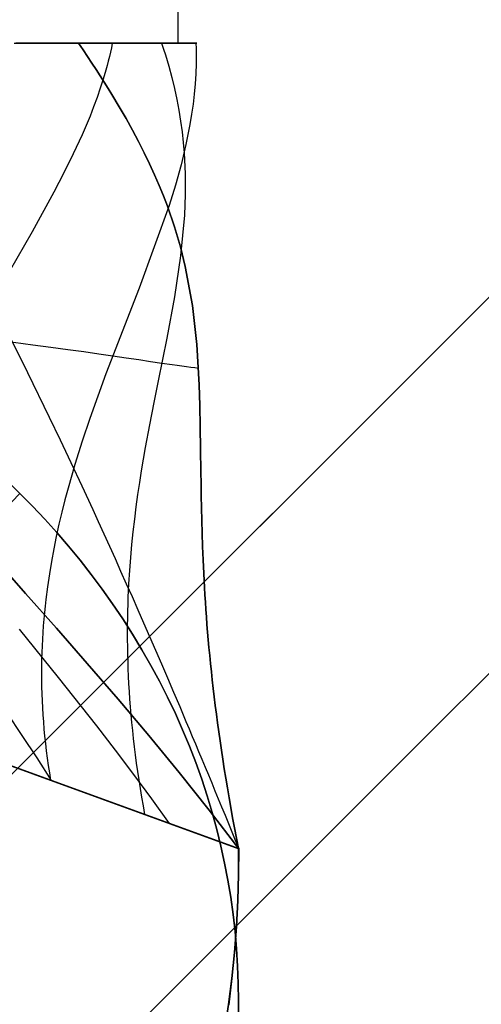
# Model space of a CAD drawing. Header units: millimetres. Extents: x -1030 to 192, y -442 to 180.
# Tile 177 of 256: x 180.27 to 181.57, y -418.39 to -415.62. Entities that reach past the tile are written whole.
import ezdxf

# ---------------------------------------------------------------- set-up
doc = ezdxf.new("R2010")
doc.units = ezdxf.units.MM
doc.header["$MEASUREMENT"] = 0
doc.layers.add('OVIDIO 120x60x72h', color=7, linetype='Continuous')

msp = doc.modelspace()

# ---------------------------------------------------------------- linework, layer by layer
at = {"layer": 'OVIDIO 120x60x72h'}
for points in [[(180.7174553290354, -131.0045974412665), (180.7174553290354, -415.6840226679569)], [(157.6762115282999, -440.318122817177), (190.2024681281, -407.791866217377)], [(190.2024681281, -407.791866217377), (157.6762115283, -440.318122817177)], [(158.206541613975, -440.8484529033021), (190.732798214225, -408.322196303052)], [(163.1562890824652, -434.8380452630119), (184.7223905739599, -413.2719437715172)], [(178.7709573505, -417.1840226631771), (180.8892885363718, -417.9550776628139)], [(180.8892885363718, -417.9550776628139), (178.7709573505, -417.1840226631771)], [(180.8888499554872, -417.9548974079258), (180.888673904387, -418.0276633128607), (180.8867200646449, -418.1007380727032), (180.8829663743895, -418.1740581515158), (180.8773937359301, -418.2475584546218), (180.8699861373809, -418.3211724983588), (180.8607307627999, -418.3948325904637)], [(180.8892885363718, -417.9550776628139), (180.8890976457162, -418.0278425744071), (180.8871289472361, -418.100916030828), (180.8833603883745, -418.1742344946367), (180.8777728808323, -418.247732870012), (180.8703504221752, -418.3213446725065), (180.8610802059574, -418.3950022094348)], [(180.8610802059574, -418.3950022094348), (180.8703504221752, -418.3213446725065), (180.8777728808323, -418.247732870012), (180.8833603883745, -418.1742344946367), (180.8871289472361, -418.100916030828), (180.8890976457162, -418.0278425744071), (180.8892885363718, -417.9550776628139)]]:
    msp.add_lwpolyline(points, dxfattribs=at)
at = {"layer": 'OVIDIO 120x60x72h', "extrusion": (-0.0002316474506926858, 0.9998846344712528, 0.01518762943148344)}
for points in [[(-191.1601873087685, 41.74124327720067), (-180.1757268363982, 761.8383929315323)], [(-180.1757268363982, 761.8383929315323), (-191.1601873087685, 41.74124327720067)]]:
    msp.add_lwpolyline(points, dxfattribs=at)
at = {"layer": 'OVIDIO 120x60x72h', "extrusion": (0.7039764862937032, 0.7098970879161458, 0.02152280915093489)}
msp.add_lwpolyline([(-421.6080653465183, 759.0693929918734), (-421.6912798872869, 41.32614326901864), (-421.6999350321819, 38.87887127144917)], dxfattribs=at)
at = {"layer": 'OVIDIO 120x60x72h', "extrusion": (0.7039764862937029, 0.7098970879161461, 0.0215228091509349)}
msp.add_lwpolyline([(-421.6999350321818, 38.87887127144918), (-421.6912798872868, 41.32614326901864), (-421.6080653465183, 759.0693929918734)], dxfattribs=at)
at = {"layer": 'OVIDIO 120x60x72h', "extrusion": (-0.0002316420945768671, 0.9998841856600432, 0.01521714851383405)}
msp.add_lwpolyline([(-179.2919641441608, 761.8483280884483), (-190.254866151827, 41.75128495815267)], dxfattribs=at)
at = {"layer": 'OVIDIO 120x60x72h', "extrusion": (-0.0002316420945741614, 0.9998841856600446, 0.01521714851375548)}
msp.add_lwpolyline([(-180.7919086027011, 761.8653373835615), (-191.7547075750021, 41.77506211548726)], dxfattribs=at)
at = {"layer": 'OVIDIO 120x60x72h', "extrusion": (0.9998841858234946, -0.0002316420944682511, 0.01521713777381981)}
for points in [[(-407.7477912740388, 32.67840846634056), (-418.7104929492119, 752.7617850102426)], [(-418.7104929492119, 752.7617850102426), (-407.7477912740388, 32.67840846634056)]]:
    msp.add_lwpolyline(points, dxfattribs=at)
at = {"layer": 'OVIDIO 120x60x72h', "extrusion": (0.9998841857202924, -0.0002316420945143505, 0.01521714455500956)}
for points in [[(-419.7708996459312, 752.7456398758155), (-408.808202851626, 32.6622632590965)], [(-408.808202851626, 32.6622632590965), (-419.7708996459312, 752.7456398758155)]]:
    msp.add_lwpolyline(points, dxfattribs=at)
at = {"layer": 'OVIDIO 120x60x72h', "extrusion": (1.144784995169e-05, 0.9999999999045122, -7.74096541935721e-06)}
for points in [[(-179.2003527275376, 754.8105360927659), (-180.4429044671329, 753.9703302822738)], [(-180.4429044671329, 753.9703302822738), (-179.2003527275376, 754.8105360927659)]]:
    msp.add_lwpolyline(points, dxfattribs=at)
at = {"layer": 'OVIDIO 120x60x72h', "extrusion": (0, 1, 0)}
for points in [[(-180.4381457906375, 753.9735480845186), (-180.417998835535, 753.9437303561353), (-180.3972947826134, 753.9142465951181), (-180.3760419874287, 753.8851122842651), (-180.3542493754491, 753.8563426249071), (-180.3319264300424, 753.827952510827), (-180.3090831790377, 753.7999565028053), (-180.285730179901, 753.7723688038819), (-180.2618785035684, 753.7452032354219), (-180.2375397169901, 753.7184732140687), (-180.2127258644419, 753.6921917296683), (-180.187449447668, 753.6663713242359), (-180.161723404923, 753.6410240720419), (-180.1355610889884, 753.6161615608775), (-180.1089762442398, 753.5917948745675), (-180.0819829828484, 753.5679345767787), (-180.0545957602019, 753.544590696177)], [(-180.0545957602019, 753.544590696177), (-180.0819829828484, 753.5679345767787), (-180.1089762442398, 753.5917948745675), (-180.1355610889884, 753.6161615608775), (-180.161723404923, 753.6410240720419), (-180.187449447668, 753.6663713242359), (-180.2127258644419, 753.6921917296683), (-180.2375397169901, 753.7184732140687), (-180.2618785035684, 753.7452032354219), (-180.285730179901, 753.7723688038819), (-180.3090831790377, 753.7999565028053), (-180.3319264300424, 753.827952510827), (-180.3542493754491, 753.8563426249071), (-180.3760419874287, 753.8851122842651), (-180.3972947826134, 753.9142465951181), (-180.417998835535, 753.9437303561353), (-180.4381457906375, 753.9735480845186)]]:
    msp.add_lwpolyline(points, dxfattribs=at)
at = {"layer": 'OVIDIO 120x60x72h', "extrusion": (-0.1614940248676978, 0.9827773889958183, -0.08982362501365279)}
msp.add_lwpolyline([(-110.8265694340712, 713.223173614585), (-109.9632689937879, 712.7512722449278)], dxfattribs=at)
at = {"layer": 'OVIDIO 120x60x72h', "extrusion": (-0.01521917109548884, -0.01521895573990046, 0.9997683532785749)}
msp.add_lwpolyline([(191.783176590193, -405.4794901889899), (190.7225632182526, -406.5398428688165)], dxfattribs=at)
at = {"layer": 'OVIDIO 120x60x72h', "extrusion": (1.59187059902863e-08, 0, 0.9999999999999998)}
for points in [[(180.8889617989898, -417.9549796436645), (178.770945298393, -417.184022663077)], [(178.770945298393, -417.184022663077), (180.8889617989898, -417.9549796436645)]]:
    msp.add_lwpolyline(points, dxfattribs=at)
at = {"layer": 'OVIDIO 120x60x72h', "extrusion": (-0.01837189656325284, -0.00760776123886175, 0.999802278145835)}
msp.add_lwpolyline([(455.0067434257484, 22.22612046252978), (455.0067434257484, 20.72641860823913)], dxfattribs=at)
at = {"layer": 'OVIDIO 120x60x72h', "extrusion": (0, 1.521651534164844e-08, 0.9999999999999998)}
for points in [[(180.0103116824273, -420.1053545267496), (180.0611392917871, -420.0532854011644), (180.1109141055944, -419.9997508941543), (180.159575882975, -419.9447809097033), (180.2070654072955, -419.8884085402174), (180.2533246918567, -419.8306700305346), (180.2982971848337, -419.7716047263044), (180.3419279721, -419.7112550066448), (180.3841639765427, -419.6496662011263), (180.4249541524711, -419.5868864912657), (180.4642496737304, -419.5229667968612), (180.5020041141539, -419.4579606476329), (180.5381736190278, -419.3919240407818), (180.5727170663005, -419.3249152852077), (180.6055962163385, -419.2569948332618), (180.6367758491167, -419.1882251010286), (180.6662238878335, -419.1186702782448), (180.6939115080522, -419.0483961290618), (180.7198132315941, -418.9774697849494), (180.7439070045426, -418.9059595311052), (180.7661742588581, -418.8339345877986), (180.7865999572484, -418.7614648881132), (180.805172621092, -418.6886208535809), (180.821884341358, -418.6154731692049), (180.8367307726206, -418.54209255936), (180.8497111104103, -418.468549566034), (180.8608280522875, -418.3949143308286), (180.8700877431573, -418.3212563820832), (180.8774997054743, -418.2476444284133), (180.883076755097, -418.1741461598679), (180.8868349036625, -418.1008280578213), (180.8887932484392, -418.0277552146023), (180.8889738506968, -417.954991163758)], [(180.8889738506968, -417.954991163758), (180.8887932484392, -418.0277552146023), (180.8868349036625, -418.1008280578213), (180.883076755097, -418.1741461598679), (180.8774997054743, -418.2476444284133), (180.8700877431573, -418.3212563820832), (180.8608280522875, -418.3949143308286), (180.8497111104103, -418.468549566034), (180.8367307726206, -418.54209255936), (180.821884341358, -418.6154731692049), (180.805172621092, -418.6886208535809), (180.7865999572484, -418.7614648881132), (180.7661742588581, -418.8339345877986), (180.7439070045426, -418.9059595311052), (180.7198132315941, -418.9774697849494), (180.6939115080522, -419.0483961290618), (180.6662238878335, -419.1186702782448), (180.6367758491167, -419.1882251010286), (180.6055962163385, -419.2569948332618), (180.5727170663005, -419.3249152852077), (180.5381736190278, -419.3919240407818), (180.5020041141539, -419.4579606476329), (180.4642496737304, -419.5229667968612), (180.4249541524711, -419.5868864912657), (180.3841639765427, -419.6496662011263), (180.3419279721, -419.7112550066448), (180.2982971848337, -419.7716047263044), (180.2533246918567, -419.8306700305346), (180.2070654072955, -419.8884085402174), (180.159575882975, -419.9447809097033), (180.1109141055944, -419.9997508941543), (180.0611392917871, -420.0532854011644), (180.0103116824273, -420.1053545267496)]]:
    msp.add_lwpolyline(points, dxfattribs=at)
at = {"layer": 'OVIDIO 120x60x72h', "extrusion": (0, 0.9999999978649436, -6.534609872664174e-05)}
for points in [[(-180.8892885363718, 755.5509893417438), (-180.8889738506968, 757.0509892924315)], [(-180.8889738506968, 757.0509892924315), (-180.8892885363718, 755.5509893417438)]]:
    msp.add_lwpolyline(points, dxfattribs=at)
at = {"layer": 'OVIDIO 120x60x72h'}
for points in [[(180.5329887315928, -415.6840226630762, 756.0244767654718), (180.5305382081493, -415.6965326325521, 756.0289631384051), (180.5278742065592, -415.7090843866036, 756.0336946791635), (180.5250006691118, -415.7216777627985, 756.0386669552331), (180.5219215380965, -415.7343125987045, 756.0438755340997), (180.5186407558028, -415.7469887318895, 756.0493159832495), (180.51516226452, -415.7597059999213, 756.0549838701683), (180.5076279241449, -415.785263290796, 756.0669842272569), (180.4993500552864, -415.8109831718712, 756.0798411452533), (180.4903601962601, -415.8368643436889, 756.0935191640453), (180.480689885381, -415.8629055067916, 756.1079828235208), (180.4703706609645, -415.8891053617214, 756.1231966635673), (180.459434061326, -415.9154626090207, 756.1391252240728), (180.4479116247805, -415.9419759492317, 756.155733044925), (180.4232353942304, -415.9954657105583, 756.1908446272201), (180.3965942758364, -416.0495642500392, 756.2282477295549), (180.3682405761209, -416.1042611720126, 756.2676586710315), (180.3074046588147, -416.2154085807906, 756.3513693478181), (180.2427460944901, -416.3288247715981, 756.4397072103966)], [(180.2564508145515, -415.6840226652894, 756.4174476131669), (180.2905817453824, -415.6840226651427, 756.3785879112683), (180.3236637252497, -415.6840226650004, 756.3388989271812), (180.3556673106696, -415.6840226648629, 756.2984232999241), (180.386565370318, -415.68402266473, 756.2572050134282), (180.4163331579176, -415.6840226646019, 756.2152892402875), (180.4449483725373, -415.6840226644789, 756.1727221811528), (180.4723912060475, -415.684022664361, 756.1295509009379), (180.4986443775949, -415.6840226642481, 756.0858231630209), (180.5236931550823, -415.6840226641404, 756.0415872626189), (180.5475253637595, -415.6840226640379, 755.9968918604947), (180.570131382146, -415.6840226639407, 755.9517858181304), (180.5915041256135, -415.6840226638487, 755.9063180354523), (180.611639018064, -415.6840226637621, 755.860537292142), (180.6305339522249, -415.6840226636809, 755.8144920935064), (180.6481892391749, -415.684022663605, 755.768230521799), (180.6646075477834, -415.6840226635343, 755.7218000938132), (180.6797938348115, -415.684022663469, 755.6752476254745), (180.6937552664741, -415.6840226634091, 755.6286191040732), (180.7065011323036, -415.6840226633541, 755.5819595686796), (180.7180427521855, -415.6840226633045, 755.5353129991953), (180.7283933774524, -415.68402266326, 755.4887222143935), (180.7375680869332, -415.6840226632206, 755.4422287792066), (180.745583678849, -415.6840226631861, 755.3958729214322), (180.7524585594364, -415.6840226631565, 755.3496934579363), (180.7582126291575, -415.6840226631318, 755.30372773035), (180.7628671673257, -415.6840226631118, 755.2580115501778), (180.7664447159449, -415.6840226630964, 755.2125791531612), (180.7689689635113, -415.6840226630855, 755.1674631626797), (180.7704646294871, -415.6840226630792, 755.1226945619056), (180.7709573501, -415.684022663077, 755.0783026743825), (180.7706315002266, -415.6840226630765, 755.0422015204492), (180.7696507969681, -415.6840226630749, 755.0060219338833), (180.768010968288, -415.6840226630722, 754.9697814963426), (180.7657083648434, -415.6840226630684, 754.9334980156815), (180.7627399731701, -415.6840226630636, 754.8971894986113), (180.759103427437, -415.6840226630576, 754.8608741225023), (180.7547970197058, -415.6840226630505, 754.8245702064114), (180.7498197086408, -415.6840226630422, 754.7882961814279), (180.7441711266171, -415.6840226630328, 754.7520705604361), (180.7378515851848, -415.6840226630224, 754.7159119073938), (180.7308620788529, -415.6840226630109, 754.6798388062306), (180.7232042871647, -415.6840226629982, 754.6438698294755), (180.7148805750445, -415.6840226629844, 754.6080235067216), (180.705893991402, -415.6840226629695, 754.5723182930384), (180.6962482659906, -415.6840226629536, 754.5367725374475), (180.6859478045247, -415.6840226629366, 754.5014044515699), (180.6749976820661, -415.6840226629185, 754.4662320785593), (180.6634036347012, -415.6840226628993, 754.4312732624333), (180.6511720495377, -415.6840226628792, 754.3965456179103), (180.6383099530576, -415.6840226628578, 754.3620665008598), (180.6248249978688, -415.6840226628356, 754.32785297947), (180.6107254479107, -415.6840226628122, 754.2939218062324), (180.5960201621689, -415.6840226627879, 754.2602893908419), (180.5807185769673, -415.6840226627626, 754.2269717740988), (180.5648306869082, -415.6840226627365, 754.1939846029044), (180.5483670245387, -415.6840226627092, 754.1613431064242), (180.5313386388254, -415.684022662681, 754.1290620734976), (180.5137570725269, -415.684022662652, 754.0971558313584), (180.4956343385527, -415.684022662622, 754.0656382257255), (180.4769828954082, -415.6840226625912, 754.034522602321), (180.4578156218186, -415.6840226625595, 754.0038217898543), (180.4381457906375, -415.684022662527, 753.9735480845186)], [(180.4381457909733, -415.6840226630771, 753.9735480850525), (180.4564904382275, -415.6840226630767, 754.0017891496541), (180.4743075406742, -415.6840226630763, 754.0303425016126), (180.4915967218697, -415.6840226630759, 754.0591988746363), (180.5083576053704, -415.6840226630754, 754.0883490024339), (180.5245898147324, -415.684022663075, 754.117783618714), (180.5402929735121, -415.6840226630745, 754.1474934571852), (180.5554667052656, -415.6840226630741, 754.1774692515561), (180.5701106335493, -415.6840226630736, 754.2077017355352), (180.5978075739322, -415.6840226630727, 754.2688997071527), (180.6233807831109, -415.6840226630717, 754.3310132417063), (180.6468272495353, -415.6840226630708, 754.3939682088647), (180.6681439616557, -415.6840226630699, 754.457690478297), (180.6873279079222, -415.684022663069, 754.5221059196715), (180.7043760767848, -415.6840226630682, 754.5871404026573), (180.7192854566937, -415.6840226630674, 754.6527197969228), (180.7320530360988, -415.6840226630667, 754.7187699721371), (180.7426758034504, -415.684022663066, 754.7852167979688), (180.7511507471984, -415.6840226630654, 754.8519861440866), (180.7574748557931, -415.6840226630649, 754.9190038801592), (180.7616451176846, -415.6840226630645, 754.9861958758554), (180.7636585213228, -415.6840226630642, 755.053488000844), (180.763512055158, -415.684022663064, 755.1208061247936), (180.7612027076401, -415.6840226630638, 755.1880761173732), (180.7567274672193, -415.6840226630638, 755.255223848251), (180.7500833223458, -415.6840226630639, 755.3221751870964), (180.7412672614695, -415.6840226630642, 755.3888560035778), (180.7302762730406, -415.6840226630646, 755.455192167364), (180.7171073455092, -415.6840226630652, 755.5211095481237), (180.7017574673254, -415.6840226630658, 755.5865340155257), (180.6842236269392, -415.6840226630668, 755.6513914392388), (180.6645028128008, -415.6840226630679, 755.7156076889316), (180.6425920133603, -415.6840226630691, 755.7791086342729), (180.6184882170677, -415.6840226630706, 755.8418201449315), (180.6056130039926, -415.6840226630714, 755.8728566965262), (180.5921884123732, -415.6840226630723, 755.903668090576), (180.5782140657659, -415.6840226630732, 755.9342450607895), (180.5636895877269, -415.6840226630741, 755.9645783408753), (180.5486146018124, -415.6840226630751, 755.9946586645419), (180.5329887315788, -415.6840226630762, 756.0244767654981), (180.5168213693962, -415.6840226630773, 756.0540040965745), (180.5001275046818, -415.6840226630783, 756.0832151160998), (180.4829151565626, -415.6840226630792, 756.1121050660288), (180.4651923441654, -415.6840226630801, 756.1406691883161), (180.4469670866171, -415.684022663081, 756.1689027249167), (180.4282474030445, -415.6840226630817, 756.1968009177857), (180.4090413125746, -415.6840226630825, 756.2243590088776), (180.3893568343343, -415.6840226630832, 756.2515722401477), (180.3485847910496, -415.6840226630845, 756.3049450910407), (180.3059954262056, -415.6840226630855, 756.3568814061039), (180.2616528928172, -415.6840226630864, 756.407343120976)], [(180.7688222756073, -415.6840226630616, 754.9859136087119), (180.7692805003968, -415.698388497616, 754.9984225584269), (180.7695183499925, -415.7127383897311, 755.0113053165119), (180.7695397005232, -415.7270734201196, 755.0245544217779), (180.7693484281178, -415.7413946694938, 755.0381624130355), (180.7683435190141, -415.77000014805, 755.0664252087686), (180.7665346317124, -415.7985634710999, 755.0960340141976), (180.7639527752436, -415.8270932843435, 755.126929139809), (180.7606289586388, -415.855598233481, 755.1590508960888), (180.7565941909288, -415.8840869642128, 755.1923395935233), (180.7518794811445, -415.9125681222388, 755.226735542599), (180.7405342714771, -415.9695423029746, 755.2986104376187), (180.7268414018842, -416.02658994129, 755.3741980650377), (180.7110489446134, -416.0837802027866, 755.4530209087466), (180.6934049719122, -416.1411822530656, 755.5346014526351), (180.6092753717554, -416.3742916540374, 755.8789503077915), (180.515367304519, -416.6163229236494, 756.2292210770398), (180.4922229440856, -416.6787435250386, 756.3141326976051), (180.4697077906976, -416.7420675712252, 756.3970268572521), (180.4480699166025, -416.8063642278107, 756.4774260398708), (180.4275573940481, -416.8717026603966, 756.5548527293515), (180.4084182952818, -416.9381520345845, 756.6288294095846), (180.3994413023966, -416.9718149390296, 756.6643747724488), (180.3909006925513, -417.0057815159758, 756.6988785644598), (180.3828274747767, -417.0400604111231, 756.732281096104), (180.375252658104, -417.0746602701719, 756.7645226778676), (180.368207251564, -417.1095897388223, 756.7955436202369), (180.3617222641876, -417.1448574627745, 756.8252842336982), (180.3558287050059, -417.1804720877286, 756.8536848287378), (180.3505575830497, -417.2164422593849, 756.8806857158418), (180.34593990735, -417.2527766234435, 756.9062272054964), (180.3438858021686, -417.271083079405, 756.9184320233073), (180.3420066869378, -417.2894838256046, 756.9302496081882), (180.3403064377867, -417.307979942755, 756.9416724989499), (180.338788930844, -417.3265725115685, 756.9526932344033), (180.3374580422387, -417.3452626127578, 756.963304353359), (180.3363176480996, -417.3640513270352, 756.973498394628), (180.3353716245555, -417.3829397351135, 756.9832678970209), (180.3346238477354, -417.401928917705, 756.9926053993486), (180.3340781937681, -417.4210199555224, 757.0015034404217), (180.3337385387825, -417.4402139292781, 757.0099545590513), (180.3336087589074, -417.4595119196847, 757.0179512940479), (180.3336927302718, -417.4789150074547, 757.0254861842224), (180.3339943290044, -417.4984242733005, 757.0325517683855), (180.3345174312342, -417.5180407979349, 757.0391405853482), (180.33526591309, -417.5377656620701, 757.0452451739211), (180.3362436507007, -417.5575999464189, 757.0508580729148), (180.3374545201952, -417.5775447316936, 757.0559718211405), (180.3389023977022, -417.5976010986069, 757.0605789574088), (180.3405911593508, -417.6177701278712, 757.0646720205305), (180.3425246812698, -417.6380529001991, 757.0682435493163), (180.344706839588, -417.6584504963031, 757.071286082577), (180.3471415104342, -417.6789639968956, 757.0737921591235), (180.3498325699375, -417.6995944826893, 757.0757543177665), (180.3527838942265, -417.7203430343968, 757.0771650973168), (180.3559993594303, -417.7412107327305, 757.0780170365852), (180.3594828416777, -417.7621986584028, 757.0783026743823)], [(180.8889738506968, -417.9549796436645, 757.0783026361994), (180.8831917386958, -417.9254923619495, 757.0778897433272), (180.8776282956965, -417.896391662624, 757.0766581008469), (180.8722791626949, -417.8676727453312, 757.0746182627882), (180.8671399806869, -417.8393308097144, 757.0717807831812), (180.8622063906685, -417.8113610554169, 757.068156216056), (180.8574740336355, -417.783758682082, 757.0637551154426), (180.8529385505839, -417.7565188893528, 757.058588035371), (180.8485955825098, -417.7296368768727, 757.0526655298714), (180.8444407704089, -417.7031078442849, 757.0459981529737), (180.8404697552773, -417.6769269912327, 757.0385964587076), (180.8366781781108, -417.6510895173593, 757.0304710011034), (180.8330616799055, -417.6255906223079, 757.0216323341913), (180.8296159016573, -417.6004255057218, 757.0120910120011), (180.8263364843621, -417.5755893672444, 757.0018575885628), (180.8232190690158, -417.5510774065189, 756.9909426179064), (180.8202592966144, -417.5268848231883, 756.979356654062), (180.8174528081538, -417.5030068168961, 756.9671102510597), (180.81479524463, -417.4794385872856, 756.9542139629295), (180.8122822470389, -417.4561753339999, 756.9406783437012), (180.8099094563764, -417.4332122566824, 756.926513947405), (180.8076725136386, -417.4105445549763, 756.911731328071), (180.8055670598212, -417.3881674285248, 756.8963410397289), (180.8035887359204, -417.3660760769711, 756.8803536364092), (180.8017331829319, -417.3442656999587, 756.8637796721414), (180.7999960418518, -417.3227314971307, 756.8466297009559), (180.798372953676, -417.3014686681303, 756.8289142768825), (180.7968595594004, -417.2804724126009, 756.8106439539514), (180.795451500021, -417.2597379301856, 756.7918292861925), (180.7941444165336, -417.2392604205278, 756.772480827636), (180.7929339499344, -417.2190350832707, 756.7526091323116), (180.7918157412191, -417.1990571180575, 756.7322247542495), (180.7907854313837, -417.1793217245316, 756.7113382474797), (180.7889710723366, -417.1405594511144, 756.6681010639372), (180.7874560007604, -417.1027098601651, 756.6229820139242), (180.7862053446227, -417.0657345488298, 756.5760655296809), (180.7851842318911, -417.0295951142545, 756.5274360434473), (180.7843577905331, -416.9942531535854, 756.4771779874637), (180.7836911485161, -416.9596702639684, 756.4253757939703), (180.7831494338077, -416.9258080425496, 756.3721138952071), (180.7826977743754, -416.8926280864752, 756.3174767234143), (180.7819251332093, -416.8281613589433, 756.2044142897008), (180.7810942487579, -416.7659628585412, 756.0868639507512), (180.7799261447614, -416.7057253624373, 755.9655011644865), (180.7781418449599, -416.6471416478, 755.8410013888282), (180.7716087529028, -416.5337066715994, 755.5852927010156), (180.7592631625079, -416.4232001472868, 755.3251415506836), (180.7388732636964, -416.3131642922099, 755.0659516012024), (180.7249642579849, -416.257554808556, 754.9384057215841), (180.7082072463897, -416.2011413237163, 754.8131265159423), (180.6883232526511, -416.1436166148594, 754.6907894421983), (180.6771214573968, -416.1143415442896, 754.6309352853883), (180.6650333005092, -416.0846734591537, 754.5720699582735), (180.6520239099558, -416.0545739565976, 754.5142778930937), (180.6380584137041, -416.0240046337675, 754.4576435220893), (180.6231019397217, -415.9929270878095, 754.4022512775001), (180.6071196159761, -415.9613029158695, 754.3481855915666), (180.5900765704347, -415.9290937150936, 754.2955308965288), (180.5719379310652, -415.896261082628, 754.2443716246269), (180.552668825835, -415.8627666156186, 754.194792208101), (180.5322343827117, -415.8285719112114, 754.1468770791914), (180.52156926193, -415.8111999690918, 754.1235700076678), (180.5105997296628, -415.7936385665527, 754.1007106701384), (180.4993214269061, -415.7758829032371, 754.0783096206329), (180.4877299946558, -415.7579281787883, 754.0563774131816), (180.4758210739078, -415.7397695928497, 754.0349246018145), (180.4635903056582, -415.7214023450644, 754.0139617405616), (180.4510333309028, -415.7028216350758, 753.9934993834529), (180.4381457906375, -415.684022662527, 753.9735480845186)], [(180.4381457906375, -415.684022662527, 753.9735480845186), (180.4510333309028, -415.7028216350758, 753.9934993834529), (180.4635903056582, -415.7214023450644, 754.0139617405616), (180.4758210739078, -415.7397695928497, 754.0349246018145), (180.4877299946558, -415.7579281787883, 754.0563774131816), (180.4993214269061, -415.7758829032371, 754.0783096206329), (180.5105997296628, -415.7936385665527, 754.1007106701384), (180.52156926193, -415.8111999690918, 754.1235700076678), (180.5322343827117, -415.8285719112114, 754.1468770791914), (180.552668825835, -415.8627666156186, 754.194792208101), (180.5719379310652, -415.896261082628, 754.2443716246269), (180.5900765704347, -415.9290937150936, 754.2955308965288), (180.6071196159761, -415.9613029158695, 754.3481855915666), (180.6231019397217, -415.9929270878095, 754.4022512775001), (180.6380584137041, -416.0240046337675, 754.4576435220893), (180.6520239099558, -416.0545739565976, 754.5142778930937), (180.6650333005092, -416.0846734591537, 754.5720699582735), (180.6771214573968, -416.1143415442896, 754.6309352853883), (180.6883232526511, -416.1436166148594, 754.6907894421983), (180.7082072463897, -416.2011413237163, 754.8131265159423), (180.7249642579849, -416.257554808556, 754.9384057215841), (180.7388732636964, -416.3131642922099, 755.0659516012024), (180.7592631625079, -416.4232001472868, 755.3251415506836), (180.7716087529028, -416.5337066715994, 755.5852927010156), (180.7781418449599, -416.6471416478, 755.8410013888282), (180.7799261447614, -416.7057253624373, 755.9655011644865), (180.7810942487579, -416.7659628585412, 756.0868639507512), (180.7819251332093, -416.8281613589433, 756.2044142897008), (180.7826977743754, -416.8926280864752, 756.3174767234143), (180.7831494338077, -416.9258080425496, 756.3721138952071), (180.7836911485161, -416.9596702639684, 756.4253757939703), (180.7843577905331, -416.9942531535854, 756.4771779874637), (180.7851842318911, -417.0295951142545, 756.5274360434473), (180.7862053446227, -417.0657345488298, 756.5760655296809), (180.7874560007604, -417.1027098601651, 756.6229820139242), (180.7889710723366, -417.1405594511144, 756.6681010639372), (180.7907854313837, -417.1793217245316, 756.7113382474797), (180.7918157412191, -417.1990571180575, 756.7322247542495), (180.7929339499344, -417.2190350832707, 756.7526091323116), (180.7941444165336, -417.2392604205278, 756.772480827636), (180.795451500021, -417.2597379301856, 756.7918292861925), (180.7968595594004, -417.2804724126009, 756.8106439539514), (180.798372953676, -417.3014686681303, 756.8289142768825), (180.7999960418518, -417.3227314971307, 756.8466297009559), (180.8017331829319, -417.3442656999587, 756.8637796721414), (180.8035887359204, -417.3660760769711, 756.8803536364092), (180.8055670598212, -417.3881674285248, 756.8963410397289), (180.8076725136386, -417.4105445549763, 756.911731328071), (180.8099094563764, -417.4332122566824, 756.926513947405), (180.8122822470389, -417.4561753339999, 756.9406783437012), (180.81479524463, -417.4794385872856, 756.9542139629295), (180.8174528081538, -417.5030068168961, 756.9671102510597), (180.8202592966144, -417.5268848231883, 756.979356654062), (180.8232190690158, -417.5510774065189, 756.9909426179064), (180.8263364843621, -417.5755893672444, 757.0018575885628), (180.8296159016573, -417.6004255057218, 757.0120910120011), (180.8330616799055, -417.6255906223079, 757.0216323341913), (180.8366781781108, -417.6510895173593, 757.0304710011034), (180.8404697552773, -417.6769269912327, 757.0385964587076), (180.8444407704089, -417.7031078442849, 757.0459981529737), (180.8485955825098, -417.7296368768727, 757.0526655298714), (180.8529385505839, -417.7565188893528, 757.058588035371), (180.8574740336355, -417.783758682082, 757.0637551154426), (180.8622063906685, -417.8113610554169, 757.068156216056), (180.8671399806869, -417.8393308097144, 757.0717807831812), (180.8722791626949, -417.8676727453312, 757.0746182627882), (180.8776282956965, -417.896391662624, 757.0766581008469), (180.8831917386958, -417.9254923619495, 757.0778897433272), (180.8889738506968, -417.9549796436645, 757.0783026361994)], [(180.6721083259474, -415.684022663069, 754.457315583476), (180.6775013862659, -415.7002532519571, 754.4744404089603), (180.6826359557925, -415.7163871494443, 754.4919878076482), (180.6875160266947, -415.7324269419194, 754.5099489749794), (180.6921455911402, -415.7483752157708, 754.5283151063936), (180.700669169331, -415.7800075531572, 754.56622704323), (180.7082386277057, -415.8113048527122, 754.605653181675), (180.7148859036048, -415.8422878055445, 754.6465230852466), (180.7206429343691, -415.8729771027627, 754.6887663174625), (180.7255416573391, -415.9033934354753, 754.7323124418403), (180.7296140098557, -415.9335574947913, 754.7770910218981), (180.7328919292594, -415.9634899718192, 754.8230316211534), (180.7354073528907, -415.9932115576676, 754.8700638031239), (180.7382784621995, -416.0521048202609, 754.9671211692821), (180.7384828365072, -416.1104028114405, 755.067699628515), (180.7362759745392, -416.1682710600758, 755.1712356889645), (180.725650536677, -416.2833804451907, 755.3849266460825), (180.708446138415, -416.3987572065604, 755.6036861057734), (180.6867067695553, -416.5157255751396, 755.8230061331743), (180.6624764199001, -416.635609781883, 756.0383787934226), (180.6500658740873, -416.6970591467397, 756.1431761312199), (180.6377990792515, -416.7597340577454, 756.2452961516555), (180.6259315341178, -416.8238000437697, 756.3441753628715), (180.6147187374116, -416.8894226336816, 756.4392502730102), (180.6094377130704, -416.9228693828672, 756.4851850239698), (180.6044161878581, -416.9567673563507, 756.5299573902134), (180.5996860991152, -416.9911372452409, 756.5734969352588), (180.5952793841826, -417.0259997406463, 756.6157332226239), (180.5912279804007, -417.0613755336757, 756.656595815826), (180.5875638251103, -417.0972853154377, 756.6960142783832), (180.584318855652, -417.133749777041, 756.7339181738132), (180.5815250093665, -417.1707896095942, 756.7702370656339), (180.5792142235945, -417.208425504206, 756.8049005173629), (180.5782499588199, -417.2274734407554, 756.8215894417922), (180.5774184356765, -417.2466781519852, 756.8378380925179), (180.5767236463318, -417.266042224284, 756.8536376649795), (180.5761695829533, -417.2855682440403, 756.8689793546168), (180.5757602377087, -417.3052587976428, 756.8838543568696), (180.5754996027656, -417.32511647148, 756.8982538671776), (180.5753916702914, -417.3451438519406, 756.9121690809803), (180.5754404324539, -417.365343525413, 756.9255911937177), (180.5756498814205, -417.385718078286, 756.9385114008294), (180.5760240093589, -417.406270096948, 756.9509208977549), (180.5765668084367, -417.4270021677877, 756.9628108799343), (180.5772822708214, -417.4479168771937, 756.9741725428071), (180.5781743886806, -417.4690168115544, 756.984997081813), (180.5792471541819, -417.4903045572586, 756.9952756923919), (180.5805045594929, -417.5117827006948, 757.0049995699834), (180.5819505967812, -417.5334538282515, 757.0141599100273), (180.5835892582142, -417.5553205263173, 757.0227479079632), (180.5854245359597, -417.5773853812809, 757.0307547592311), (180.5874604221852, -417.5996509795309, 757.0381716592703), (180.5897009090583, -417.6221199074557, 757.0449898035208), (180.5921499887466, -417.6447947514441, 757.0512003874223), (180.5948116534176, -417.6676780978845, 757.0567946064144), (180.597689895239, -417.6907725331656, 757.0617636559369), (180.6007887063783, -417.7140806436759, 757.0660987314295), (180.6041120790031, -417.7376050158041, 757.0697910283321), (180.6076640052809, -417.7613482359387, 757.0728317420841), (180.6114484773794, -417.7853128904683, 757.0752120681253), (180.6154694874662, -417.8095015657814, 757.0769232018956), (180.6197310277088, -417.8339168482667, 757.0779563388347), (180.6242370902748, -417.8585613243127, 757.0783026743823)], [(180.272329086, -416.9537373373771, 755.5923689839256), (180.2396946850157, -416.9208415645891, 755.5919185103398), (180.2074848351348, -416.8874332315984, 755.5906989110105), (180.1447153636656, -416.8195257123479, 755.5867432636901), (180.0847738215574, -416.7509084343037, 755.5820838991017), (180.028413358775, -416.6824750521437, 755.5783026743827), (180.0017810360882, -416.6485713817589, 755.577186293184), (179.9761442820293, -416.6148375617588, 755.5765862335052), (179.9514151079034, -416.5811740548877, 755.5764038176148), (179.9275055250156, -416.5474813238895, 755.5765403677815), (179.8817931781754, -416.4796100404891, 755.5773756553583), (179.83830333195, -416.4104274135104, 755.5783026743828), (179.7965007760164, -416.3393073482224, 755.578706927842), (179.7565250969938, -416.2663045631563, 755.5786736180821), (179.7186845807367, -416.1916439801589, 755.5784628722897), (179.6832875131, -416.115550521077, 755.5783348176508)], [(179.6832875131, -416.115550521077, 755.5783348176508), (179.7186845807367, -416.1916439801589, 755.5784628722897), (179.7565250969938, -416.2663045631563, 755.5786736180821), (179.7965007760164, -416.3393073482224, 755.578706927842), (179.83830333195, -416.4104274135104, 755.5783026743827), (179.8817931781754, -416.4796100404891, 755.5773756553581), (179.9275055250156, -416.5474813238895, 755.5765403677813), (179.9514151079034, -416.5811740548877, 755.5764038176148), (179.9761442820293, -416.6148375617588, 755.5765862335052), (180.0017810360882, -416.6485713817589, 755.577186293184), (180.028413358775, -416.6824750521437, 755.5783026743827), (180.0847738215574, -416.7509084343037, 755.5820838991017), (180.1447153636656, -416.8195257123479, 755.5867432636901), (180.2074848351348, -416.8874332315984, 755.5906989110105), (180.2396946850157, -416.9208415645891, 755.5919185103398), (180.272329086, -416.9537373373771, 755.5923689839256)], [(180.2322966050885, -416.4872144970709, 755.2927728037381), (180.294130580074, -416.6120169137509, 755.4516988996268), (180.3553409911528, -416.7379633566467, 755.6057649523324), (180.3858866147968, -416.8018033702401, 755.6801022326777), (180.4164854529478, -416.8664547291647, 755.7521766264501), (180.4472072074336, -416.9320925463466, 755.8216388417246), (180.478121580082, -416.9988919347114, 755.8881395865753), (180.4936727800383, -417.0327819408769, 755.9201702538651), (180.5092982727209, -417.0670280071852, 755.9513295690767), (180.5250067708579, -417.1016520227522, 755.9815738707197), (180.5408069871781, -417.1366758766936, 756.010859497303), (180.5567076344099, -417.1721214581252, 756.0391427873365), (180.5727174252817, -417.2080106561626, 756.066380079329), (180.588845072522, -417.2443653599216, 756.0925277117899), (180.6050992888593, -417.2812074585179, 756.1175420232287), (180.6214887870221, -417.3185588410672, 756.1413793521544), (180.6380222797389, -417.3564413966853, 756.1639960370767), (180.6547084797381, -417.3948770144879, 756.1853484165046), (180.6715560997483, -417.4338875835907, 756.2053928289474), (180.6885738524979, -417.4734949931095, 756.2240856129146), (180.7057704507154, -417.51372113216, 756.2413831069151), (180.7231546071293, -417.5545878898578, 756.2572416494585), (180.7407350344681, -417.5961171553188, 756.2716175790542), (180.749601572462, -417.6171370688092, 756.2782359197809), (180.7585204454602, -417.6383308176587, 756.2844672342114), (180.7674927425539, -417.6597011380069, 756.2903060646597), (180.7765195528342, -417.6812507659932, 756.2957469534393), (180.7856019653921, -417.702982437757, 756.300784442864), (180.7947410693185, -417.7248988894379, 756.3054130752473), (180.8039379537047, -417.7470028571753, 756.309627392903), (180.8131937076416, -417.7692970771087, 756.3134219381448), (180.8225094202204, -417.7917842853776, 756.3167912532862), (180.831886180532, -417.8144672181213, 756.3197298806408), (180.8413250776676, -417.8373486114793, 756.3222323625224), (180.8508272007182, -417.8604312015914, 756.3242932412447), (180.8603936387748, -417.8837177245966, 756.3259070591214), (180.8700254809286, -417.9072109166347, 756.3270683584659), (180.8797238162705, -417.930913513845, 756.3277716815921), (180.8894897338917, -417.9548282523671, 756.3280115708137)], [(180.2552798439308, -416.5271598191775, 756.4781917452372), (180.3091697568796, -416.5339709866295, 756.424751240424), (180.3598945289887, -416.5406383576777, 756.3711049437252), (180.4076373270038, -416.547135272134, 756.3174206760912), (180.4525813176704, -416.5534350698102, 756.2638662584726), (180.494909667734, -416.5595110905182, 756.2106095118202), (180.53480554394, -416.5653366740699, 756.1578182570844), (180.572435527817, -416.570885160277, 756.1055888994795), (180.607899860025, -416.5761298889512, 756.0537321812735), (180.641282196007, -416.5810441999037, 756.0019874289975), (180.6726661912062, -416.5856014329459, 755.9500939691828), (180.7020739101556, -416.5897749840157, 755.8977954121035), (180.7159696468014, -416.5917095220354, 755.8714205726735), (180.7292785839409, -416.5935381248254, 755.8448569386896), (180.7419646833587, -416.5952574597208, 755.8180756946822), (180.7539919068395, -416.5968641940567, 755.791048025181), (180.765324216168, -416.5983549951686, 755.7637451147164), (180.7759255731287, -416.5997265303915, 755.7361381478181)], [(179.2232202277, -418.0258383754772, 755.5720665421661), (179.5592608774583, -417.6674967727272, 755.5783026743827), (179.9127925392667, -417.3139651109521, 755.5783026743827), (180.1833877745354, -417.0458770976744, 755.5906401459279), (180.272329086, -416.9537373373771, 755.5923689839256)], [(180.272329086, -416.9537373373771, 755.5923689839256), (180.1833877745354, -417.0458770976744, 755.5906401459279), (179.9127925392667, -417.3139651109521, 755.5783026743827), (179.5592608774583, -417.6674967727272, 755.5783026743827), (179.2232202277, -418.0258383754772, 755.5720665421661)], [(180.8884952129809, -418.4327464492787, 755.5785071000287), (180.8889407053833, -418.3838167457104, 755.5783232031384), (180.8882117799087, -418.3349570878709, 755.5780968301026), (180.886302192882, -418.286183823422, 755.5778380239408), (180.8832044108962, -418.2375100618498, 755.5775595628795), (180.8789109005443, -418.1889489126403, 755.5772742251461), (180.8734141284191, -418.1405134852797, 755.5769947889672), (180.8667065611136, -418.0922168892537, 755.5767340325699), (180.8587806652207, -418.0440722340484, 755.5765047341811), (180.8496289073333, -417.99609262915, 755.5763196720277), (180.8392437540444, -417.9482911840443, 755.5761916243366), (180.8276176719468, -417.9006810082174, 755.5761333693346), (180.8147431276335, -417.8532752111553, 755.5761576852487), (180.8006125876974, -417.806086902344, 755.5762773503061), (180.7852185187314, -417.7591291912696, 755.5765051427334), (180.7685533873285, -417.7124151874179, 755.5768538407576), (180.7506096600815, -417.6659580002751, 755.5773362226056), (180.7313798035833, -417.6197707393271, 755.5779650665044), (180.7108635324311, -417.5738727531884, 755.5787468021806), (180.689089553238, -417.5283083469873, 755.5796624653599), (180.6660938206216, -417.4831280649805, 755.5806867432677), (180.6419122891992, -417.4383824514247, 755.5817943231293), (180.6165809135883, -417.3941220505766, 755.5829598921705), (180.5901356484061, -417.3503974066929, 755.5841581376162), (180.5626124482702, -417.3072590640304, 755.5853637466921), (180.5340472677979, -417.2647575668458, 755.5865514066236), (180.5044760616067, -417.2229434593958, 755.587695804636), (180.473934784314, -417.181867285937, 755.5887716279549), (180.4424593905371, -417.1415795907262, 755.5897535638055), (180.4100858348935, -417.1021309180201, 755.5906162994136), (180.3768500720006, -417.0635718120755, 755.591334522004), (180.3427880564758, -417.0259528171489, 755.5918829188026), (180.3079357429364, -416.9893244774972, 755.5922361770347), (180.272329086, -416.9537373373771, 755.5923689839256)], [(180.272329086, -416.9537373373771, 755.5923689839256), (180.3079357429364, -416.9893244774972, 755.5922361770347), (180.3427880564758, -417.0259528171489, 755.5918829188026), (180.3768500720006, -417.0635718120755, 755.591334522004), (180.4100858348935, -417.1021309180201, 755.5906162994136), (180.4424593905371, -417.1415795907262, 755.5897535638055), (180.473934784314, -417.181867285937, 755.5887716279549), (180.5044760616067, -417.2229434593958, 755.587695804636), (180.5340472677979, -417.2647575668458, 755.5865514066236), (180.5626124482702, -417.3072590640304, 755.5853637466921), (180.5901356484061, -417.3503974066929, 755.5841581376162), (180.6165809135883, -417.3941220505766, 755.5829598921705), (180.6419122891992, -417.4383824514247, 755.5817943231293), (180.6660938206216, -417.4831280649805, 755.5806867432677), (180.689089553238, -417.5283083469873, 755.5796624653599), (180.7108635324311, -417.5738727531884, 755.5787468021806), (180.7313798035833, -417.6197707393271, 755.5779650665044), (180.7506096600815, -417.6659580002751, 755.5773362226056), (180.7685533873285, -417.7124151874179, 755.5768538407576), (180.7852185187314, -417.7591291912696, 755.5765051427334), (180.8006125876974, -417.806086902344, 755.5762773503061), (180.8147431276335, -417.8532752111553, 755.5761576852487), (180.8276176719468, -417.9006810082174, 755.5761333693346), (180.8392437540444, -417.9482911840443, 755.5761916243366), (180.8496289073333, -417.99609262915, 755.5763196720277), (180.8587806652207, -418.0440722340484, 755.5765047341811), (180.8667065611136, -418.0922168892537, 755.5767340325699), (180.8734141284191, -418.1405134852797, 755.5769947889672), (180.8789109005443, -418.1889489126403, 755.5772742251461), (180.8832044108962, -418.2375100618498, 755.5775595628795), (180.886302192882, -418.286183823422, 755.5778380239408), (180.8882117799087, -418.3349570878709, 755.5780968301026), (180.8889407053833, -418.3838167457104, 755.5783232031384), (180.8884952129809, -418.4327464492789, 755.5785071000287)], [(180.2034208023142, -417.1388013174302, 755.4685369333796), (180.2890742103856, -417.235420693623, 755.4929481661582), (180.3756155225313, -417.3332826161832, 755.5146275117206), (180.4626122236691, -417.4325394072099, 755.5334136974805), (180.5496317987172, -417.5333433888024, 755.5491454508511), (180.6362417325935, -417.6358468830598, 755.5616614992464), (180.722009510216, -417.7402022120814, 755.5708005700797), (180.8065026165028, -417.8465616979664, 755.5764013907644), (180.8892885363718, -417.9550776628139, 755.5783026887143)], [(180.8892885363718, -417.9550776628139, 755.5783026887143), (180.8065026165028, -417.8465616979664, 755.5764013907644), (180.722009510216, -417.7402022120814, 755.5708005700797), (180.6362417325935, -417.6358468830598, 755.5616614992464), (180.5496317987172, -417.5333433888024, 755.5491454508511), (180.4626122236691, -417.4325394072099, 755.5334136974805), (180.3756155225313, -417.3332826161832, 755.5146275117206), (180.2890742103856, -417.235420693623, 755.4929481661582), (180.2034208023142, -417.1388013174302, 755.4685369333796)], [(180.2704736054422, -417.336442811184, 755.5358215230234), (180.3803623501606, -417.4724975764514, 755.5543910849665), (180.4882824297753, -417.6089795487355, 755.5676690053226), (180.5411240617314, -417.677422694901, 755.572319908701), (180.5930173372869, -417.746022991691, 755.5756434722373), (180.6438101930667, -417.8147972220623, 755.5776382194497), (180.6933505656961, -417.8837621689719, 755.5783026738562)], [(180.1924259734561, -417.5080684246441, 755.5697787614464), (180.2786630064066, -417.6358471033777, 755.5761632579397), (180.3203146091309, -417.6993978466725, 755.5777670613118), (180.3607739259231, -417.7627043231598, 755.5783026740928)]]:
    msp.add_polyline3d(points, dxfattribs=at)

doc.saveas('drawing.dxf')
